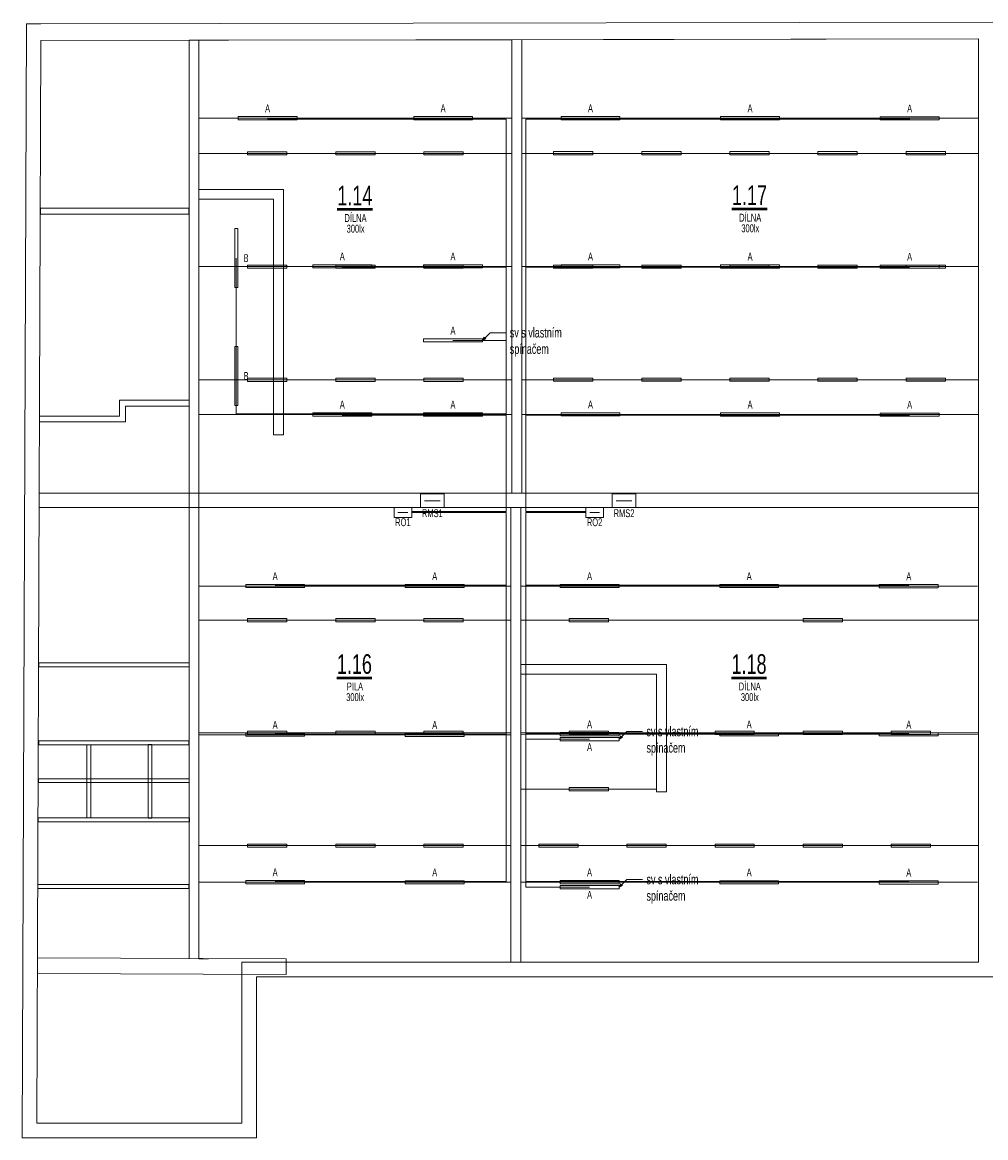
# Model space of a CAD drawing. Header units: millimetres. Extents: x 5905 to 70870, y 5076 to 35009.
# Tile 1 of 4: x 5905 to 30425, y 6600 to 35009. Entities that reach past the tile are written whole.
import ezdxf
from ezdxf.enums import TextEntityAlignment as Align

# ---------------------------------------------------------------- set-up
doc = ezdxf.new("R2010")
doc.units = ezdxf.units.MM
doc.header["$LTSCALE"] = 2
for name, color, linetype, lineweight in [('EL-popis_mistnosti_cislo', 7, 'Continuous', 50), ('EL-popis_mistnosti_popis', 7, 'Continuous', 25), ('EL-stoupacky', 7, 'Continuous', 20), ('EL-svitidla', 7, 'Continuous', 20), ('EL-texty_male', 7, 'Continuous', 18), ('EL-vedeni_kabelova_trasa', 40, 'Continuous', 9), ('EL-vedeni_svitidla', 20, 'Continuous', 9), ('slep-steny_rez', 252, 'Continuous', 18)]:
    doc.layers.add(name, color=color, linetype=linetype, lineweight=lineweight)
doc.layers.add('EL-popis_mistnosti_plocha', color=20, linetype='Continuous', lineweight=18, plot=False)
doc.layers.add('EL-stoupacky-popis', color=7, linetype='Continuous')
doc.layers.add('EL-svitidla-popis', color=7, linetype='Continuous')
doc.styles.get("Standard").update_dxf_attribs({"font": 'ARIALN.TTF', "width": 0.8})
doc.dimstyles.new('CADKON', dxfattribs={"dimscale": 50, "dimtxt": 2.5, "dimasz": 2.5, "dimexe": 1.8, "dimexo": 5, "dimgap": 0.6, "dimtad": 1, "dimrnd": 1, "dimtxsty": 'Standard', "dimblk1": 'OBLIQUE', "dimblk2": 'OBLIQUE', "dimsah": 1, "dimcen": 2.5, "dimadec": 1, "dimazin": 2, "dimtfac": 1, "dimtdec": 4, "dimtix": 1, "dimtmove": 2, "dimatfit": 3, "dimldrblk": 'OPEN30', "dimfxl": 5, "dimfxlon": 1, "dimtfill": 1, "dimtolj": 1, "dimarcsym": 0})

# ---------------------------------------------------------------- blocks, each defined once
blk = doc.blocks.new('CKBL2080521133825')
at = {"layer": 'EL-popis_mistnosti_cislo', "ltscale": 10, "width": 0.8, "flags": 8}
blk.add_attdef('CISLO', text='', height=250, dxfattribs=at).set_placement((14382, 28793), align=Align.BOTTOM_CENTER)
at = {"layer": 'EL-popis_mistnosti_popis', "ltscale": 10, "width": 0.8}
for tag, flags, p in [('MEP_VME', 9, (14382, 28655)), ('PODLAHA', 9, (14382, 28655)), ('MEP_APE', 9, (14382, 28655)), ('PODLAZI', 9, (14382, 28655)), ('PLOCHA', 9, (14382, 28655)), ('MEP_KV', 9, (14382, 28655)), ('JMENO', 8, (14382, 28655)), ('OBVOD', 9, (14382, 28655)), ('OBJEM', 9, (14382, 28655)), ('STROP', 9, (14382, 28655)), ('STĚNY', 9, (14382, 28655)), ('VYSKA', 9, (14382, 28655)), ('PLOCHA_DLE_NV_366/2013', 9, (14382, 28518)), ('DEFINICE_SKLADBY', 9, (14382, 28518)), ('POZNÁMKA', 8, (14382, 28518)), ('SKLADBA', 9, (14382, 28518)), ('TEPLOTA', 9, (14382, 28518)), ('POVRCH', 9, (14382, 28518)), ('ZONA', 9, (14382, 28518)), ('BYT', 9, (14382, 28518))]:
    blk.add_attdef(tag, text='', height=100, dxfattribs=dict(at, flags=flags)).set_placement(p, align=Align.BOTTOM_CENTER)
blk = doc.blocks.new('CKBL2080521133921')
at = {"layer": 'EL-popis_mistnosti_cislo', "ltscale": 10, "width": 0.8, "flags": 8}
blk.add_attdef('CISLO', text='', height=250, dxfattribs=at).set_placement((24428, 28802), align=Align.BOTTOM_CENTER)
at = {"layer": 'EL-popis_mistnosti_popis', "ltscale": 10, "width": 0.8}
for tag, flags, p in [('MEP_VME', 9, (24428, 28665)), ('PODLAHA', 9, (24428, 28665)), ('MEP_APE', 9, (24428, 28665)), ('PODLAZI', 9, (24428, 28665)), ('PLOCHA', 9, (24428, 28665)), ('MEP_KV', 9, (24428, 28665)), ('JMENO', 8, (24428, 28665)), ('OBVOD', 9, (24428, 28665)), ('OBJEM', 9, (24428, 28665)), ('STROP', 9, (24428, 28665)), ('STĚNY', 9, (24428, 28665)), ('VYSKA', 9, (24428, 28665)), ('PLOCHA_DLE_NV_366/2013', 9, (24428, 28527)), ('DEFINICE_SKLADBY', 9, (24428, 28527)), ('POZNÁMKA', 8, (24428, 28527)), ('SKLADBA', 9, (24428, 28527)), ('TEPLOTA', 9, (24428, 28527)), ('POVRCH', 9, (24428, 28527)), ('ZONA', 9, (24428, 28527)), ('BYT', 9, (24428, 28527))]:
    blk.add_attdef(tag, text='', height=100, dxfattribs=dict(at, flags=flags)).set_placement(p, align=Align.BOTTOM_CENTER)
blk = doc.blocks.new('CKBL2080521133454')
at = {"layer": 'EL-popis_mistnosti_cislo', "ltscale": 10, "width": 0.8, "flags": 8}
blk.add_attdef('CISLO', text='', height=250, dxfattribs=at).set_placement((24417, 16861), align=Align.BOTTOM_CENTER)
at = {"layer": 'EL-popis_mistnosti_popis', "ltscale": 10, "width": 0.8}
for tag, flags, p in [('MEP_VME', 9, (24417, 16723)), ('PODLAHA', 9, (24417, 16723)), ('MEP_APE', 9, (24417, 16723)), ('PODLAZI', 9, (24417, 16723)), ('PLOCHA', 9, (24417, 16723)), ('MEP_KV', 9, (24417, 16723)), ('JMENO', 8, (24417, 16723)), ('OBVOD', 9, (24417, 16723)), ('OBJEM', 9, (24417, 16723)), ('STROP', 9, (24417, 16723)), ('STĚNY', 9, (24417, 16723)), ('VYSKA', 9, (24417, 16723)), ('PLOCHA_DLE_NV_366/2013', 9, (24417, 16586)), ('DEFINICE_SKLADBY', 9, (24417, 16586)), ('POZNÁMKA', 8, (24417, 16586)), ('SKLADBA', 9, (24417, 16586)), ('TEPLOTA', 9, (24417, 16586)), ('POVRCH', 9, (24417, 16586)), ('ZONA', 9, (24417, 16586)), ('BYT', 9, (24417, 16586))]:
    blk.add_attdef(tag, text='', height=100, dxfattribs=dict(at, flags=flags)).set_placement(p, align=Align.BOTTOM_CENTER)
blk = doc.blocks.new('CKBL2080521133203')
at = {"layer": 'EL-popis_mistnosti_cislo', "ltscale": 10, "width": 0.8, "flags": 8}
blk.add_attdef('CISLO', text='', height=250, dxfattribs=at).set_placement((14371, 16861), align=Align.BOTTOM_CENTER)
at = {"layer": 'EL-popis_mistnosti_popis', "ltscale": 10, "width": 0.8}
for tag, flags, p in [('MEP_VME', 9, (14371, 16723)), ('PODLAHA', 9, (14371, 16723)), ('MEP_APE', 9, (14371, 16723)), ('PODLAZI', 9, (14371, 16723)), ('PLOCHA', 9, (14371, 16723)), ('MEP_KV', 9, (14371, 16723)), ('JMENO', 8, (14371, 16723)), ('OBVOD', 9, (14371, 16723)), ('OBJEM', 9, (14371, 16723)), ('STROP', 9, (14371, 16723)), ('STĚNY', 9, (14371, 16723)), ('VYSKA', 9, (14371, 16723)), ('PLOCHA_DLE_NV_366/2013', 9, (14371, 16586)), ('DEFINICE_SKLADBY', 9, (14371, 16586)), ('POZNÁMKA', 8, (14371, 16586)), ('SKLADBA', 9, (14371, 16586)), ('TEPLOTA', 9, (14371, 16586)), ('POVRCH', 9, (14371, 16586)), ('ZONA', 9, (14371, 16586)), ('BYT', 9, (14371, 16586))]:
    blk.add_attdef(tag, text='', height=100, dxfattribs=dict(at, flags=flags)).set_placement(p, align=Align.BOTTOM_CENTER)
blk = doc.blocks.new('*U86', base_point=(500, 40))
at = {"color": 0, "linetype": 'ByBlock', "lineweight": -2}
blk.add_lwpolyline([(1000, 0), (1000, 80), (0, 80), (0, 0)], close=True, dxfattribs=at)
blk = doc.blocks.new('*U102', base_point=(500, 40))
at = {"color": 0, "linetype": 'ByBlock', "lineweight": -2}
blk.add_lwpolyline([(1000, 0), (1000, 80), (0, 80), (0, 0)], close=True, dxfattribs=at)
blk = doc.blocks.new('DEMONT')
at = {"layer": 'EL-vedeni_kabelova_trasa', "color": 9, "ltscale": 10}
for points in [[(10398, 31670), (18366, 31670)], [(18616, 31670), (30240, 31670)], [(10398, 28787), (18366, 28787)], [(18616, 28787), (30240, 28787)], [(10398, 25904), (18366, 25904)], [(18616, 25904), (30240, 25904)], [(36959, 11056), (36959, 22655)], [(42934, 11056), (42934, 22655)], [(48909, 11051), (48909, 22650)], [(10398, 19780), (18343, 19780)], [(18593, 19780), (30240, 19780)], [(10398, 16910), (18343, 16910)], [(18593, 16910), (30240, 16910)], [(22048, 15475), (18593, 15475)], [(10398, 14040), (18343, 14040)], [(18593, 14040), (30240, 14040)]]:
    blk.add_lwpolyline(points, dxfattribs=at)
at = {"layer": 'EL-svitidla', "color": 9, "ltscale": 10}
for name, p, rotation in [('*U86', (12139, 31670), 179.9999999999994), ('*U86', (14382, 31670), 179.9999999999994), ('*U86', (16625, 31670), 179.9999999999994), ('*U86', (24414, 31675), 179.9999999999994), ('*U86', (26657, 31675), 179.9999999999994), ('*U86', (28899, 31675), 179.9999999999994), ('*U86', (12139, 28787), 179.9999999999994), ('*U86', (14382, 28787), 179.9999999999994), ('*U86', (16625, 28787), 179.9999999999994), ('*U86', (24414, 28787), 179.9999999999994), ('*U86', (26657, 28787), 179.9999999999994), ('*U86', (28899, 28787), 179.9999999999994), ('*U86', (12139, 25904), 179.9999999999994), ('*U86', (14382, 25904), 179.9999999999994), ('*U86', (16625, 25904), 179.9999999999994), ('*U86', (24414, 25909), 179.9999999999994), ('*U86', (26657, 25909), 179.9999999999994), ('*U86', (28899, 25909), 179.9999999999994), ('*U102', (36959, 19986), 269.9999999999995), ('*U102', (42934, 19991), 269.9999999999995), ('*U102', (48909, 19981), 269.9999999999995), ('*U86', (12139, 19780), 179.9999999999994), ('*U86', (14382, 19780), 179.9999999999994), ('*U86', (16625, 19780), 179.9999999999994), ('*U86', (26279, 19780), 179.9999999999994), ('*U102', (36959, 16846), 269.9999999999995), ('*U102', (48909, 16841), 269.9999999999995), ('*U86', (12139, 16910), 179.9999999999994), ('*U86', (14382, 16910), 179.9999999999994), ('*U86', (16625, 16910), 179.9999999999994), ('*U86', (20321, 16910), 179.9999999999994), ('*U86', (24036, 16910), 179.9999999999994), ('*U86', (26279, 16910), 179.9999999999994), ('*U86', (28521, 16910), 179.9999999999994), ('*U86', (20321, 15475), 179.9999999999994), ('*U102', (36959, 13706), 269.9999999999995), ('*U102', (42934, 13711), 269.9999999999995), ('*U86', (12139, 14040), 179.9999999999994), ('*U86', (14382, 14040), 179.9999999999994), ('*U86', (16625, 14040), 179.9999999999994), ('*U86', (24036, 14040), 179.9999999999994), ('*U86', (26279, 14040), 179.9999999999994), ('*U86', (28521, 14040), 179.9999999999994), ('*U102', (48909, 13701), 269.9999999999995)]:
    blk.add_blockref(name, p, dxfattribs=dict(at, rotation=rotation))
at = {"layer": 'EL-svitidla', "color": 9, "ltscale": 10, "xscale": -1, "rotation": 180.0000000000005}
for p in [(19929, 31675), (22171, 31675), (19929, 28787), (22171, 28787), (19929, 25909), (22171, 25909), (20321, 19780), (19551, 14040), (21793, 14040)]:
    blk.add_blockref('*U86', p, dxfattribs=at)
blk = doc.blocks.new('*U89', base_point=(750, 40))
at = {"color": 0, "linetype": 'ByBlock', "lineweight": -2}
blk.add_lwpolyline([(1500, 0), (1500, 80), (0, 80), (0, 0)], close=True, dxfattribs=at)
blk = doc.blocks.new('*U115')
at = {"color": 0, "linetype": 'ByBlock', "lineweight": -2, "ltscale": 10}
for p, q in [((0, 350), (600, 350)), ((0, 0), (0, 350)), ((600, 350), (600, 0)), ((600, 0), (0, 0))]:
    blk.add_line(p, q, dxfattribs=at)
at = {"color": 40, "linetype": 'ByBlock', "ltscale": 10}
blk.add_line((100, 175), (500, 175), dxfattribs=at)
blk = doc.blocks.new('*U116')
at = {"color": 0, "linetype": 'ByBlock', "lineweight": -2, "ltscale": 10}
for p, q in [((0, 350), (600, 350)), ((0, 0), (0, 350)), ((600, 350), (600, 0)), ((600, 0), (0, 0))]:
    blk.add_line(p, q, dxfattribs=at)
at = {"color": 40, "linetype": 'ByBlock', "ltscale": 10}
blk.add_line((100, 175), (500, 175), dxfattribs=at)
blk = doc.blocks.new('_OBLIQUE')
at = {"color": 0, "linetype": 'ByBlock'}
blk.add_line((-0.5, -0.5), (0.5, 0.5), dxfattribs=at)
blk = doc.blocks.new('*U119')
at = {"color": 0, "linetype": 'ByBlock', "lineweight": -2, "ltscale": 10}
for p, q in [((0, 250), (450, 250)), ((0, 0), (0, 250)), ((450, 0), (0, 0)), ((450, 250), (450, 0))]:
    blk.add_line(p, q, dxfattribs=at)
at = {"color": 40, "linetype": 'ByBlock', "ltscale": 10}
blk.add_line((100, 125), (350, 125), dxfattribs=at)
blk = doc.blocks.new('*U121')
at = {"color": 0, "linetype": 'ByBlock', "lineweight": -2, "ltscale": 10}
for p, q in [((0, 250), (450, 250)), ((0, 0), (0, 250)), ((450, 0), (0, 0)), ((450, 250), (450, 0))]:
    blk.add_line(p, q, dxfattribs=at)
at = {"color": 40, "linetype": 'ByBlock', "ltscale": 10}
blk.add_line((100, 125), (350, 125), dxfattribs=at)

msp = doc.modelspace()

# ---------------------------------------------------------------- linework, layer by layer
at = {"layer": 'EL-popis_mistnosti_plocha', "ltscale": 10}
for points in [[(18366, 34566), (10398, 34553), (10398, 23020), (18366, 23020)], [(30240, 23020), (30240, 34584), (18616, 34566), (18616, 23020), (30240, 23020)], [(12621, 11071), (18343, 11071), (18343, 22650), (10398, 22650), (10398, 11167), (12622, 11159)], [(18593, 11071), (30240, 11071), (30240, 22650), (18593, 22650), (18593, 18653), (22298, 18653), (22298, 15411), (22048, 15411), (22048, 18403), (18593, 18403)]]:
    msp.add_lwpolyline(points, close=True, dxfattribs=at)
at = {"layer": 'EL-texty_male', "ltscale": 10}
for p, q in [((17813, 27104), (18213, 27104)), ((21291, 16946), (21691, 16946)), ((21291, 13176), (21691, 13176))]:
    msp.add_line(p, q, dxfattribs=at)
at = {"layer": 'EL-vedeni_kabelova_trasa', "ltscale": 10}
for points in [[(18366, 32566), (10398, 32566)], [(18616, 32566), (30240, 32566)], [(18366, 28793), (10398, 28793)], [(18616, 28793), (30240, 28787)], [(18366, 25020), (10398, 25020)], [(18616, 25020), (30240, 25020)], [(18343, 20650), (10398, 20650)], [(18593, 20650), (30218, 20650)], [(18343, 16861), (10398, 16861)], [(18593, 16877), (30218, 16871)], [(18343, 13104), (10398, 13104)], [(18593, 13104), (30218, 13104)]]:
    msp.add_lwpolyline(points, dxfattribs=at)
at = {"layer": 'EL-vedeni_svitidla', "ltscale": 10}
for points in [[(15816, 22545), (18218, 22545), (18218, 32546), (12148, 32546)], [(20246, 22545), (18718, 22545), (18718, 32546), (28494, 32546)], [(11350, 29003), (11350, 25040), (18218, 25040)], [(18218, 28773), (14049, 28773)], [(18718, 28773), (28490, 28773)], [(16866, 26907), (18218, 26907)], [(18218, 25000), (14049, 25000)], [(18718, 25000), (28490, 25000)], [(15816, 22525), (18218, 22525), (18218, 13124), (12340, 13127)], [(20246, 22525), (18718, 22525), (18718, 12979), (20343, 12979)], [(18218, 20670), (12340, 20670)], [(18718, 20670), (28468, 20670)], [(18218, 16881), (12340, 16881)], [(18718, 16897), (28468, 16897)], [(20343, 16749), (18718, 16749)], [(18718, 13124), (28468, 13124)]]:
    msp.add_lwpolyline(points, dxfattribs=at)
at = {"layer": 'slep-steny_rez', "ltscale": 10}
for p, q in [((5905, 6600), (6008, 34970)), ((6008, 34970), (30610, 35009)), ((6008, 34970), (6378, 34969)), ((6008, 34970), (6009, 34600)), ((6277, 6970), (6377, 34547)), ((6377, 34547), (30240, 34584)), ((10398, 34553), (10148, 34553)), ((10148, 34553), (10148, 11152)), ((10398, 34553), (10398, 11152)), ((18366, 34566), (18366, 23020)), ((18616, 34566), (18616, 23020)), ((30240, 34584), (30240, 11071)), ((10399, 31012), (10399, 30762)), ((10401, 30753), (10401, 30503)), ((10401, 30753), (12549, 30753)), ((12549, 30753), (12549, 24501)), ((10401, 30503), (12299, 30503)), ((12299, 30503), (12299, 24501)), ((6367, 30272), (6367, 30122)), ((6367, 30272), (10142, 30272)), ((6367, 30122), (10142, 30122)), ((10142, 30272), (10142, 30122)), ((8381, 25382), (10149, 25382)), ((8381, 24981), (8381, 25382)), ((10149, 25382), (10149, 25232)), ((8531, 25232), (10149, 25232)), ((8531, 24831), (8531, 25232)), ((6339, 24981), (6339, 24831)), ((6339, 24981), (8381, 24981)), ((6339, 24831), (8531, 24831)), ((12549, 24501), (12299, 24501)), ((30240, 23020), (30240, 23390)), ((30240, 23020), (6335, 23020)), ((30240, 23020), (6335, 23020)), ((30240, 22650), (30240, 23020)), ((30240, 22650), (6333, 22650)), ((18343, 22650), (18343, 11071)), ((18593, 22650), (18593, 11071)), ((6329, 18691), (6329, 18591)), ((6329, 18691), (10149, 18691)), ((6329, 18591), (10149, 18591)), ((10149, 18691), (10149, 18591)), ((18592, 18653), (18592, 18403)), ((18592, 18653), (22298, 18653)), ((22298, 18653), (22298, 15411)), ((18592, 18403), (22048, 18403)), ((22048, 18403), (22048, 15411)), ((6329, 16704), (6329, 16604)), ((6329, 16704), (10143, 16704)), ((6329, 16604), (10143, 16604)), ((7647, 16607), (7547, 16607)), ((7547, 16607), (7547, 14749)), ((7647, 16607), (7647, 14749)), ((9205, 16612), (9105, 16612)), ((9105, 16612), (9105, 14739)), ((9205, 16612), (9205, 14739)), ((10143, 16704), (10143, 16604)), ((6317, 15743), (6317, 15643)), ((6317, 15743), (10152, 15743)), ((6317, 15643), (10152, 15643)), ((10152, 15743), (10152, 15643)), ((22298, 15411), (22048, 15411)), ((6307, 14744), (6307, 14644)), ((6307, 14744), (10157, 14744)), ((6307, 14644), (10157, 14644)), ((7647, 14749), (7547, 14749)), ((9205, 14739), (9105, 14739)), ((10157, 14744), (10157, 14644)), ((6303, 13045), (6303, 12945)), ((6303, 13045), (10142, 13045)), ((6303, 12945), (10142, 12945)), ((10142, 13045), (10142, 12945)), ((6290, 10781), (6292, 11181)), ((12622, 11159), (6292, 11181)), ((10648, 11152), (10398, 11152)), ((12620, 10759), (12622, 11159)), ((11495, 11071), (11495, 6970)), ((30240, 11071), (11495, 11071)), ((18593, 11071), (18343, 11071)), ((12620, 10759), (6290, 10781)), ((11865, 10701), (11865, 6600)), ((30610, 10701), (11865, 10701)), ((11495, 6970), (6277, 6970)), ((11865, 6600), (5905, 6600))]:
    msp.add_line(p, q, dxfattribs=at)

# ---------------------------------------------------------------- block references
at = {"layer": 'EL-popis_mistnosti_cislo', "ltscale": 10}
ref = msp.add_blockref('CKBL2080521133825', (14382, 30200), dxfattribs=dict(at, xscale=2, yscale=2, zscale=2))
ref.add_attrib('CISLO_001', '%%U1.14', (13923, 30347), dxfattribs={"ltscale": 10, "height": 500, "width": 0.8})
ref.add_attrib('JMENO_001', 'DÍLNA', (14105, 29925), dxfattribs={"layer": 'EL-popis_mistnosti_popis', "ltscale": 10, "height": 200, "width": 0.8})
ref.add_attrib('POZNÁMKA_001', '300lx', (14160, 29653), dxfattribs={"layer": 'EL-popis_mistnosti_popis', "ltscale": 10, "height": 200, "width": 0.8})
ref = msp.add_blockref('CKBL2080521133921', (24428, 30209), dxfattribs=dict(at, xscale=2, yscale=2, zscale=2))
ref.add_attrib('CISLO_001', '%%U1.17', (23968, 30356), dxfattribs={"ltscale": 10, "height": 500, "width": 0.8})
ref.add_attrib('JMENO_001', 'DÍLNA', (24151, 29934), dxfattribs={"layer": 'EL-popis_mistnosti_popis', "ltscale": 10, "height": 200, "width": 0.8})
ref.add_attrib('POZNÁMKA_001', '300lx', (24206, 29662), dxfattribs={"layer": 'EL-popis_mistnosti_popis', "ltscale": 10, "height": 200, "width": 0.8})
ref = msp.add_blockref('CKBL2080521133203', (14371, 18267), dxfattribs=dict(at, xscale=2, yscale=2, zscale=2))
ref.add_attrib('CISLO_001', '%%U1.16', (13911, 18414), dxfattribs={"ltscale": 10, "height": 500, "width": 0.8})
ref.add_attrib('JMENO_001', 'PILA', (14165, 17992), dxfattribs={"layer": 'EL-popis_mistnosti_popis', "ltscale": 10, "height": 200, "width": 0.8})
ref.add_attrib('POZNÁMKA_001', '300lx', (14149, 17721), dxfattribs={"layer": 'EL-popis_mistnosti_popis', "ltscale": 10, "height": 200, "width": 0.8})
ref = msp.add_blockref('CKBL2080521133454', (24417, 18267), dxfattribs=dict(at, xscale=2, yscale=2, zscale=2))
ref.add_attrib('CISLO_001', '%%U1.18', (23956, 18414), dxfattribs={"ltscale": 10, "height": 500, "width": 0.8})
ref.add_attrib('JMENO_001', 'DÍLNA', (24140, 17992), dxfattribs={"layer": 'EL-popis_mistnosti_popis', "ltscale": 10, "height": 200, "width": 0.8})
ref.add_attrib('POZNÁMKA_001', '300lx', (24194, 17721), dxfattribs={"layer": 'EL-popis_mistnosti_popis', "ltscale": 10, "height": 200, "width": 0.8})
at = {"layer": 'EL-stoupacky', "ltscale": 10}
for name, p, rotation in [('*U115', (16041, 22650), 359.9999999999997), ('*U116', (20921, 22650), 359.9999999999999), ('*U119', (15816, 22650), 179.9999999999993), ('*U121', (20696, 22650), 179.9999999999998)]:
    msp.add_blockref(name, p, dxfattribs=dict(at, rotation=rotation))
at = {"layer": 'EL-svitidla', "ltscale": 10, "xscale": -1}
for p, rotation in [((12148, 32566), 180.0000000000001), ((11350, 26001), 90.00000000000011)]:
    msp.add_blockref('*U89', p, dxfattribs=dict(at, rotation=rotation))
at = {"layer": 'EL-svitidla', "ltscale": 10}
for p, rotation in [((16616, 32566), 179.9999999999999), ((20366, 32569), 179.9999999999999), ((24428, 32567), 179.9999999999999), ((28490, 32563), 179.9999999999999), ((11350, 29003), 89.9999999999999), ((14049, 28794), 179.9999999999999), ((16866, 28794), 179.9999999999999), ((20366, 28793), 179.9999999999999), ((24428, 28791), 179.9999999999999), ((28490, 28787), 179.9999999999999), ((16866, 26907), 179.9999999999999), ((14049, 25021), 179.9999999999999), ((16866, 25021), 179.9999999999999), ((20366, 25023), 179.9999999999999), ((24428, 25021), 179.9999999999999), ((28490, 25017), 179.9999999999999), ((12340, 20653), 179.9999999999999), ((16402, 20651), 179.9999999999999), ((20343, 20653), 179.9999999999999), ((24406, 20651), 179.9999999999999), ((28468, 20647), 179.9999999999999), ((12340, 16864), 179.9999999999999), ((16402, 16862), 179.9999999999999), ((20343, 16877), 179.9999999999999), ((20343, 16749), 179.9999999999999), ((24406, 16875), 179.9999999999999), ((28468, 16871), 179.9999999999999), ((12340, 13107), 179.9999999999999), ((16402, 13105), 179.9999999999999), ((20343, 13107), 179.9999999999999), ((24406, 13105), 179.9999999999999), ((28468, 13101), 179.9999999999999), ((20343, 12979), 179.9999999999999)]:
    msp.add_blockref('*U89', p, dxfattribs=dict(at, rotation=rotation))
at = {"layer": 'EL-vedeni_kabelova_trasa', "ltscale": 10}
msp.add_blockref('DEMONT', (0, 0), dxfattribs=at)

# ---------------------------------------------------------------- texts
at = {"layer": 'EL-stoupacky-popis', "ltscale": 10, "char_height": 200, "attachment_point": 5}
for s, insert in [('\\W0.8;RMS1', (16341, 22504)), ('\\W0.8;RMS2', (21221, 22504))]:
    msp.add_mtext(s, dxfattribs=dict(at, insert=insert))
for s, insert, width in [('RO1', (15591, 22275), 304.34), ('RO2', (20471, 22275), 328.53)]:
    msp.add_mtext(s, dxfattribs=dict(at, insert=insert, width=width))
at = {"layer": 'EL-svitidla-popis', "ltscale": 10, "char_height": 200, "attachment_point": 5}
for s, insert in [('\\W0.8;A', (12148, 32816)), ('\\W0.8;A', (16616, 32816)), ('\\W0.8;A', (20366, 32819)), ('\\W0.8;A', (24428, 32817)), ('\\W0.8;A', (28490, 32813)), ('\\W0.8;B', (11600, 29003)), ('\\W0.8;A', (14049, 29044)), ('\\W0.8;A', (16866, 29044)), ('\\W0.8;A', (20366, 29043)), ('\\W0.8;A', (24428, 29041)), ('\\W0.8;A', (28490, 29037)), ('\\W0.8;A', (16866, 27157)), ('\\W0.8;B', (11600, 26001)), ('\\W0.8;A', (14049, 25271)), ('\\W0.8;A', (16866, 25271)), ('\\W0.8;A', (20366, 25273)), ('\\W0.8;A', (24428, 25271)), ('\\W0.8;A', (28490, 25267)), ('\\W0.8;A', (12340, 20903)), ('\\W0.8;A', (16402, 20901)), ('\\W0.8;A', (20343, 20903)), ('\\W0.8;A', (24406, 20901)), ('\\W0.8;A', (28468, 20897)), ('\\W0.8;A', (12340, 17114)), ('\\W0.8;A', (16402, 17112)), ('\\W0.8;A', (20343, 17127)), ('\\W0.8;A', (24406, 17125)), ('\\W0.8;A', (28468, 17121)), ('\\W0.8;A', (20343, 16549)), ('\\W0.8;A', (12340, 13357)), ('\\W0.8;A', (16402, 13355)), ('\\W0.8;A', (20343, 13357)), ('\\W0.8;A', (24406, 13355)), ('\\W0.8;A', (28468, 13351)), ('\\W0.8;A', (20343, 12785))]:
    msp.add_mtext(s, dxfattribs=dict(at, insert=insert))
at = {"layer": 'EL-texty_male', "ltscale": 10, "char_height": 250, "width": 1377.63, "attachment_point": 1}
for insert in [(18313, 27231), (21791, 17073), (21791, 13303)]:
    msp.add_mtext('sv s vlastním spínačem', dxfattribs=dict(at, insert=insert))

# ---------------------------------------------------------------- leaders
at = {"layer": 'EL-texty_male', "ltscale": 10}
for points in [[(17616, 26907), (17813, 27104)], [(21093, 16749), (21291, 16946)], [(21093, 12979), (21291, 13176)]]:
    msp.add_leader(points, dimstyle='CADKON', override={"dimscale": 1, "dimasz": 100, "dimtih": 0, "dimtoh": 0, "dimrnd": 0, "dimclrd": 0, "dimtix": 0, "dimtofl": 0}, dxfattribs=at)

doc.saveas('drawing.dxf')
